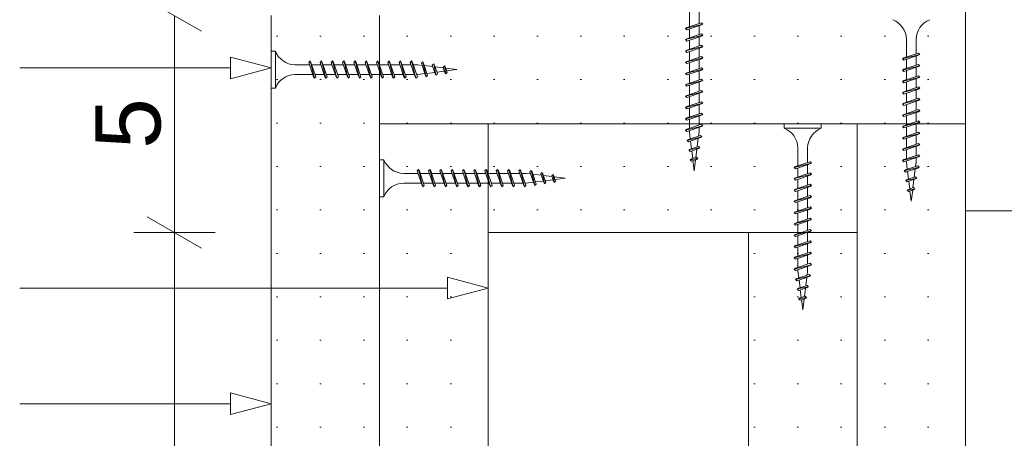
# Paper-space layout 'AD-01 DETAL MONTAŻU BRAMY' of a CAD drawing. Header units: millimetres. Extents: x 0 to 420, y 0 to 297.
# Tile 4 of 16: x 89.87 to 112.55, y 76.88 to 86.51. Entities that reach past the tile are written whole.
import ezdxf
from ezdxf.xclip import XClip

# ---------------------------------------------------------------- set-up
doc = ezdxf.new("R2010")
doc.units = ezdxf.units.MM
doc.header["$MEASUREMENT"] = 0
doc.header["$XCLIPFRAME"] = 0
doc.linetypes.add('Przer. długie kreski', pattern=[2.5, 1.5, -1])
for name, color, linetype, lineweight, true_color in [('0_Nr_pióra__170', 7, 'Continuous', 5, 0x1c1c1c), ('0_Nr_pióra__7', 7, 'Continuous', 18, 0x171717), ('A_stolarka_Nr_pióra__8', 7, 'Continuous', 13, 0x4c4c4c), ('A_ściany proj_Nr_pióra__21', 7, 'Continuous', 5, 0xb0b0b0)]:
    doc.layers.add(name, color=color, linetype=linetype, lineweight=lineweight, true_color=true_color)
for name, color, linetype, lineweight in [('0_Nr_pióra__2', 8, 'Continuous', 13), ('A_stolarka_Nr_pióra__1', 7, 'Continuous', 20), ('A_wymiary_Nr_pióra__1', 7, 'Continuous', 20), ('A_wymiary_Nr_pióra__2', 8, 'Continuous', 13), ('A_ściany proj_Nr_pióra__1', 7, 'Continuous', 20)]:
    doc.layers.add(name, color=color, linetype=linetype, lineweight=lineweight)
doc.layers.add('A_podrys', color=7, linetype='Continuous')
doc.layers.add('A_ściany proj', color=7, linetype='Continuous')
doc.styles.add('STYL_AUTOMATYCZNY_4', font='arial.ttf')
pattern_1 = [(0, (-17681.2045, -4386.8669), (0, 1), [0, -1])]

# ---------------------------------------------------------------- blocks, each defined once
blk = doc.blocks.new('Rysunek_5_5', base_point=(-17681.204, -4386.867))
at = {"layer": 'A_ściany proj', "linetype": 'Continuous', "lineweight": 13}
h = blk.add_hatch(dxfattribs=at)
h.set_pattern_fill('gypsum_0005', color=8, style=0, pattern_type=2)
h.set_pattern_definition(pattern_1)
h.paths.add_polyline_path([(95.658, 86.614), (95.658, 67.114), (98.158, 67.114), (98.158, 86.614)])
h = blk.add_hatch(dxfattribs=at)
h.set_pattern_fill('gypsum_0005', color=8, style=0, pattern_type=2)
h.set_pattern_definition(pattern_1)
h.paths.add_polyline_path([(98.158, 86.614), (98.158, 84.114), (111.658, 84.114), (111.658, 86.614)])
h = blk.add_hatch(dxfattribs=at)
h.set_pattern_fill('gypsum_0005', color=8, style=0, pattern_type=2)
h.set_pattern_definition(pattern_1)
h.paths.add_polyline_path([(98.158, 84.114), (98.158, 69.614), (100.658, 69.614), (100.658, 84.114)])
h = blk.add_hatch(dxfattribs=at)
h.set_pattern_fill('gypsum_0005', color=8, style=0, pattern_type=2)
h.set_pattern_definition(pattern_1)
h.paths.add_polyline_path([(100.658, 84.114), (100.658, 81.614), (109.158, 81.614), (109.158, 84.114)])
h = blk.add_hatch(dxfattribs=at)
h.set_pattern_fill('gypsum_0005', color=8, style=0, pattern_type=2)
h.set_pattern_definition(pattern_1)
h.paths.add_polyline_path([(111.658, 64.614), (111.658, 84.114), (109.158, 84.114), (109.158, 64.614)])
h = blk.add_hatch(dxfattribs=at)
h.set_pattern_fill('gypsum_0005', color=8, style=0, pattern_type=2)
h.set_pattern_definition(pattern_1)
h.paths.add_polyline_path([(109.158, 67.114), (109.158, 81.614), (106.658, 81.614), (106.658, 67.114)])
at = {"layer": '0_Nr_pióra__170', "color": 250, "linetype": 'Continuous', "lineweight": 5, "true_color": 0x1c1c1c}
for p, q in [((92.001, 85.403), (89.867, 85.403)), ((94.724, 85.403), (92.001, 85.403)), ((91.766, 80.335), (89.867, 80.335)), ((99.724, 80.335), (91.766, 80.335)), ((92.001, 77.674), (89.867, 77.674)), ((94.724, 77.674), (92.001, 77.674))]:
    blk.add_line(p, q, dxfattribs=at)
at = {"layer": '0_Nr_pióra__2', "color": 8, "linetype": 'Continuous', "lineweight": 13}
for p, q in [((105.295, 86.351), (105.295, 86.764)), ((105.52, 86.764), (105.52, 86.426)), ((105.576, 86.445), (105.239, 86.332)), ((105.608, 86.414), (105.576, 86.445)), ((105.608, 86.414), (105.208, 86.314)), ((105.208, 86.314), (105.239, 86.332)), ((105.208, 86.314), (105.239, 86.282)), ((105.576, 86.395), (105.239, 86.282)), ((105.295, 86.091), (105.295, 86.301)), ((105.52, 86.377), (105.52, 86.166)), ((105.608, 86.414), (105.576, 86.395)), ((105.608, 86.154), (105.208, 86.054)), ((105.208, 86.054), (105.239, 86.072)), ((105.208, 86.054), (105.239, 86.022)), ((105.576, 86.185), (105.239, 86.072)), ((105.576, 86.135), (105.239, 86.022)), ((105.295, 85.831), (105.295, 86.041)), ((105.52, 86.117), (105.52, 85.906)), ((105.608, 86.154), (105.576, 86.185)), ((105.608, 86.154), (105.576, 86.135)), ((110.295, 85.651), (110.295, 86.064)), ((110.52, 86.064), (110.52, 85.726)), ((95.658, 85.789), (95.758, 85.789)), ((95.658, 85.789), (95.658, 84.939)), ((95.758, 85.789), (95.758, 84.939)), ((105.608, 85.894), (105.208, 85.794)), ((105.208, 85.794), (105.239, 85.812)), ((105.208, 85.794), (105.239, 85.762)), ((105.576, 85.925), (105.239, 85.812)), ((105.576, 85.875), (105.239, 85.762)), ((105.295, 85.571), (105.295, 85.781)), ((105.52, 85.857), (105.52, 85.646)), ((105.608, 85.894), (105.576, 85.925)), ((105.608, 85.894), (105.576, 85.875)), ((110.576, 85.745), (110.239, 85.632)), ((110.608, 85.714), (110.576, 85.745)), ((96.557, 85.564), (96.526, 85.532)), ((96.526, 85.532), (96.639, 85.195)), ((96.557, 85.564), (96.576, 85.532)), ((96.557, 85.564), (96.657, 85.164)), ((96.576, 85.532), (96.689, 85.195)), ((96.817, 85.564), (96.786, 85.532)), ((96.786, 85.532), (96.899, 85.195)), ((96.817, 85.564), (96.836, 85.532)), ((96.817, 85.564), (96.917, 85.164)), ((96.836, 85.532), (96.949, 85.195)), ((97.077, 85.564), (97.046, 85.532)), ((97.046, 85.532), (97.159, 85.195)), ((97.077, 85.564), (97.096, 85.532)), ((97.077, 85.564), (97.177, 85.164)), ((97.096, 85.532), (97.209, 85.195)), ((97.337, 85.564), (97.306, 85.532)), ((97.306, 85.532), (97.419, 85.195)), ((97.337, 85.564), (97.356, 85.532)), ((97.337, 85.564), (97.437, 85.164)), ((97.356, 85.532), (97.469, 85.195)), ((97.597, 85.564), (97.566, 85.532)), ((97.566, 85.532), (97.679, 85.195)), ((97.597, 85.564), (97.616, 85.532)), ((97.597, 85.564), (97.697, 85.164)), ((97.616, 85.532), (97.729, 85.195)), ((97.857, 85.564), (97.826, 85.532)), ((97.826, 85.532), (97.939, 85.195)), ((97.857, 85.564), (97.876, 85.532)), ((97.857, 85.564), (97.957, 85.164)), ((97.876, 85.532), (97.989, 85.195)), ((98.117, 85.564), (98.086, 85.532)), ((98.086, 85.532), (98.199, 85.195)), ((98.117, 85.564), (98.136, 85.532)), ((98.117, 85.564), (98.217, 85.164)), ((98.136, 85.532), (98.249, 85.195)), ((98.377, 85.564), (98.346, 85.532)), ((98.346, 85.532), (98.459, 85.195)), ((98.377, 85.564), (98.396, 85.532)), ((98.377, 85.564), (98.477, 85.164)), ((98.396, 85.532), (98.509, 85.195)), ((98.637, 85.564), (98.606, 85.532)), ((98.606, 85.532), (98.719, 85.195)), ((98.637, 85.564), (98.656, 85.532)), ((98.637, 85.564), (98.737, 85.164)), ((98.656, 85.532), (98.769, 85.195)), ((98.897, 85.564), (98.866, 85.532)), ((98.866, 85.532), (98.979, 85.195)), ((98.897, 85.564), (98.916, 85.532)), ((98.897, 85.564), (98.997, 85.164)), ((98.916, 85.532), (99.029, 85.195)), ((99.153, 85.542), (99.122, 85.511)), ((99.153, 85.542), (99.172, 85.511)), ((99.153, 85.542), (99.235, 85.199)), ((105.608, 85.634), (105.208, 85.534)), ((105.208, 85.534), (105.239, 85.552)), ((105.208, 85.534), (105.239, 85.502)), ((105.576, 85.665), (105.239, 85.552)), ((105.576, 85.615), (105.239, 85.502)), ((105.295, 85.311), (105.295, 85.521)), ((105.52, 85.597), (105.52, 85.386)), ((105.608, 85.634), (105.576, 85.665)), ((105.608, 85.634), (105.576, 85.615)), ((110.608, 85.714), (110.208, 85.614)), ((110.208, 85.614), (110.239, 85.632)), ((110.208, 85.614), (110.239, 85.582)), ((110.576, 85.695), (110.239, 85.582)), ((110.295, 85.391), (110.295, 85.601)), ((110.52, 85.677), (110.52, 85.466)), ((110.608, 85.714), (110.576, 85.695)), ((96.208, 85.476), (96.545, 85.476)), ((96.594, 85.476), (96.805, 85.476)), ((96.854, 85.476), (97.065, 85.476)), ((97.114, 85.476), (97.325, 85.476)), ((97.374, 85.476), (97.585, 85.476)), ((97.634, 85.476), (97.845, 85.476)), ((97.894, 85.476), (98.105, 85.476)), ((98.154, 85.476), (98.365, 85.476)), ((98.414, 85.476), (98.625, 85.476)), ((98.674, 85.476), (98.885, 85.476)), ((98.934, 85.476), (99.037, 85.476)), ((99.037, 85.476), (99.138, 85.463)), ((99.122, 85.511), (99.216, 85.23)), ((99.172, 85.511), (99.266, 85.23)), ((99.19, 85.457), (99.384, 85.433)), ((99.428, 85.3), (99.25, 85.278)), ((99.405, 85.495), (99.373, 85.464)), ((99.373, 85.464), (99.439, 85.267)), ((99.405, 85.495), (99.457, 85.236)), ((99.405, 85.495), (99.423, 85.464)), ((99.423, 85.464), (99.489, 85.267)), ((99.435, 85.426), (99.629, 85.402)), ((99.654, 85.328), (99.476, 85.306)), ((99.656, 85.448), (99.624, 85.417)), ((99.624, 85.417), (99.664, 85.3)), ((99.656, 85.448), (99.682, 85.269)), ((99.656, 85.448), (99.674, 85.417)), ((99.682, 85.269), (99.664, 85.3)), ((99.674, 85.417), (99.713, 85.3)), ((99.681, 85.396), (99.937, 85.364)), ((99.682, 85.269), (99.713, 85.3)), ((99.937, 85.364), (99.702, 85.334)), ((105.608, 85.374), (105.208, 85.274)), ((105.208, 85.274), (105.239, 85.292)), ((105.576, 85.405), (105.239, 85.292)), ((105.576, 85.355), (105.239, 85.242)), ((105.52, 85.337), (105.52, 85.126)), ((105.608, 85.374), (105.576, 85.405)), ((105.608, 85.374), (105.576, 85.355)), ((110.608, 85.454), (110.208, 85.354)), ((110.208, 85.354), (110.239, 85.372)), ((110.208, 85.354), (110.239, 85.322)), ((110.576, 85.485), (110.239, 85.372)), ((110.576, 85.435), (110.239, 85.322)), ((110.295, 85.131), (110.295, 85.341)), ((110.52, 85.417), (110.52, 85.206)), ((110.608, 85.454), (110.576, 85.485)), ((110.608, 85.454), (110.576, 85.435)), ((96.62, 85.251), (96.208, 85.251)), ((96.657, 85.164), (96.639, 85.195)), ((96.657, 85.164), (96.689, 85.195)), ((96.88, 85.251), (96.67, 85.251)), ((96.917, 85.164), (96.899, 85.195)), ((96.917, 85.164), (96.949, 85.195)), ((97.14, 85.251), (96.93, 85.251)), ((97.177, 85.164), (97.159, 85.195)), ((97.177, 85.164), (97.209, 85.195)), ((97.4, 85.251), (97.19, 85.251)), ((97.437, 85.164), (97.419, 85.195)), ((97.437, 85.164), (97.469, 85.195)), ((97.66, 85.251), (97.45, 85.251)), ((97.697, 85.164), (97.679, 85.195)), ((97.697, 85.164), (97.729, 85.195)), ((97.92, 85.251), (97.71, 85.251)), ((97.957, 85.164), (97.939, 85.195)), ((97.957, 85.164), (97.989, 85.195)), ((98.18, 85.251), (97.97, 85.251)), ((98.217, 85.164), (98.199, 85.195)), ((98.217, 85.164), (98.249, 85.195)), ((98.44, 85.251), (98.23, 85.251)), ((98.477, 85.164), (98.459, 85.195)), ((98.477, 85.164), (98.509, 85.195)), ((98.7, 85.251), (98.49, 85.251)), ((98.737, 85.164), (98.719, 85.195)), ((98.737, 85.164), (98.769, 85.195)), ((98.96, 85.251), (98.75, 85.251)), ((98.997, 85.164), (98.979, 85.195)), ((98.997, 85.164), (99.029, 85.195)), ((99.037, 85.251), (99.01, 85.251)), ((99.202, 85.272), (99.037, 85.251)), ((99.235, 85.199), (99.216, 85.23)), ((99.235, 85.199), (99.266, 85.23)), ((99.457, 85.236), (99.439, 85.267)), ((99.457, 85.236), (99.489, 85.267)), ((105.208, 85.274), (105.239, 85.242)), ((105.608, 85.114), (105.208, 85.014)), ((105.576, 85.145), (105.239, 85.032)), ((105.576, 85.095), (105.239, 84.982)), ((105.295, 85.051), (105.295, 85.261)), ((105.52, 85.077), (105.52, 84.866)), ((105.608, 85.114), (105.576, 85.145)), ((105.608, 85.114), (105.576, 85.095)), ((110.608, 85.194), (110.208, 85.094)), ((110.208, 85.094), (110.239, 85.112)), ((110.208, 85.094), (110.239, 85.062)), ((110.576, 85.225), (110.239, 85.112)), ((110.576, 85.175), (110.239, 85.062)), ((110.295, 84.871), (110.295, 85.081)), ((110.52, 85.157), (110.52, 84.946)), ((110.608, 85.194), (110.576, 85.225)), ((110.608, 85.194), (110.576, 85.175)), ((95.658, 84.939), (95.758, 84.939)), ((105.208, 85.014), (105.239, 85.032)), ((105.208, 85.014), (105.239, 84.982)), ((105.608, 84.854), (105.208, 84.754)), ((105.576, 84.885), (105.239, 84.772)), ((105.295, 84.791), (105.295, 85.001)), ((105.608, 84.854), (105.576, 84.885)), ((105.608, 84.854), (105.576, 84.835)), ((110.608, 84.934), (110.208, 84.834)), ((110.208, 84.834), (110.239, 84.852)), ((110.576, 84.965), (110.239, 84.852)), ((110.576, 84.915), (110.239, 84.802)), ((110.52, 84.897), (110.52, 84.686)), ((110.608, 84.934), (110.576, 84.965)), ((110.608, 84.934), (110.576, 84.915)), ((105.208, 84.754), (105.239, 84.772)), ((105.208, 84.754), (105.239, 84.722)), ((105.576, 84.835), (105.239, 84.722)), ((105.576, 84.625), (105.239, 84.512)), ((105.295, 84.531), (105.295, 84.741)), ((105.52, 84.817), (105.52, 84.606)), ((105.608, 84.594), (105.576, 84.625)), ((110.208, 84.834), (110.239, 84.802)), ((110.608, 84.674), (110.208, 84.574)), ((110.576, 84.705), (110.239, 84.592)), ((110.576, 84.655), (110.239, 84.542)), ((110.295, 84.611), (110.295, 84.821)), ((110.52, 84.637), (110.52, 84.426)), ((110.608, 84.674), (110.576, 84.705)), ((110.608, 84.674), (110.576, 84.655)), ((105.608, 84.594), (105.208, 84.494)), ((105.208, 84.494), (105.239, 84.512)), ((105.208, 84.494), (105.239, 84.462)), ((105.576, 84.575), (105.239, 84.462)), ((105.295, 84.271), (105.295, 84.481)), ((105.52, 84.557), (105.52, 84.346)), ((105.608, 84.594), (105.576, 84.575)), ((110.208, 84.574), (110.239, 84.592)), ((110.208, 84.574), (110.239, 84.542)), ((110.608, 84.414), (110.208, 84.314)), ((110.576, 84.445), (110.239, 84.332)), ((110.576, 84.395), (110.239, 84.282)), ((110.295, 84.351), (110.295, 84.561)), ((110.608, 84.414), (110.576, 84.445)), ((110.608, 84.414), (110.576, 84.395)), ((105.608, 84.334), (105.208, 84.234)), ((105.208, 84.234), (105.239, 84.252)), ((105.208, 84.234), (105.239, 84.202)), ((105.576, 84.365), (105.239, 84.252)), ((105.576, 84.315), (105.239, 84.202)), ((105.295, 84.011), (105.295, 84.221)), ((105.52, 84.297), (105.52, 84.086)), ((105.608, 84.334), (105.576, 84.365)), ((105.608, 84.334), (105.576, 84.315)), ((110.208, 84.314), (110.239, 84.332)), ((110.208, 84.314), (110.239, 84.282)), ((110.576, 84.185), (110.239, 84.072)), ((110.295, 84.091), (110.295, 84.301)), ((110.52, 84.377), (110.52, 84.166)), ((110.608, 84.154), (110.576, 84.185)), ((105.608, 84.074), (105.208, 83.974)), ((105.208, 83.974), (105.239, 83.992)), ((105.208, 83.974), (105.239, 83.942)), ((105.576, 84.105), (105.239, 83.992)), ((105.576, 84.055), (105.239, 83.942)), ((105.295, 83.934), (105.295, 83.961)), ((105.316, 83.769), (105.295, 83.934)), ((105.52, 83.934), (105.507, 83.833)), ((105.52, 84.037), (105.52, 83.934)), ((105.608, 84.074), (105.576, 84.105)), ((105.608, 84.074), (105.576, 84.055)), ((107.483, 84.114), (107.483, 84.014)), ((108.333, 84.114), (107.483, 84.114)), ((108.333, 84.014), (107.483, 84.014)), ((108.333, 84.114), (108.333, 84.014)), ((110.608, 84.154), (110.208, 84.054)), ((110.208, 84.054), (110.239, 84.072)), ((110.208, 84.054), (110.239, 84.022)), ((110.576, 84.135), (110.239, 84.022)), ((110.295, 83.831), (110.295, 84.041)), ((110.52, 84.117), (110.52, 83.906)), ((110.608, 84.154), (110.576, 84.135)), ((105.586, 83.818), (105.243, 83.736)), ((105.243, 83.736), (105.274, 83.755)), ((105.243, 83.736), (105.274, 83.705)), ((105.555, 83.849), (105.274, 83.755)), ((105.555, 83.799), (105.274, 83.705)), ((105.344, 83.543), (105.322, 83.721)), ((105.501, 83.781), (105.477, 83.587)), ((105.586, 83.818), (105.555, 83.849)), ((105.586, 83.818), (105.555, 83.799)), ((110.608, 83.894), (110.208, 83.794)), ((110.208, 83.794), (110.239, 83.812)), ((110.208, 83.794), (110.239, 83.762)), ((110.576, 83.925), (110.239, 83.812)), ((110.576, 83.875), (110.239, 83.762)), ((110.295, 83.571), (110.295, 83.781)), ((110.52, 83.857), (110.52, 83.646)), ((110.608, 83.894), (110.576, 83.925)), ((110.608, 83.894), (110.576, 83.875)), ((105.539, 83.566), (105.28, 83.514)), ((105.28, 83.514), (105.311, 83.532)), ((105.28, 83.514), (105.311, 83.482)), ((105.508, 83.598), (105.311, 83.532)), ((105.508, 83.548), (105.311, 83.482)), ((105.372, 83.317), (105.35, 83.495)), ((105.47, 83.536), (105.446, 83.342)), ((105.539, 83.566), (105.508, 83.598)), ((105.539, 83.566), (105.508, 83.548)), ((107.795, 83.151), (107.795, 83.564)), ((108.02, 83.564), (108.02, 83.226)), ((110.608, 83.634), (110.208, 83.534)), ((110.208, 83.534), (110.239, 83.552)), ((110.208, 83.534), (110.239, 83.502)), ((110.576, 83.665), (110.239, 83.552)), ((110.576, 83.615), (110.239, 83.502)), ((110.295, 83.311), (110.295, 83.521)), ((110.52, 83.597), (110.52, 83.386)), ((110.608, 83.634), (110.576, 83.665)), ((110.608, 83.634), (110.576, 83.615)), ((98.158, 83.289), (98.258, 83.289)), ((98.158, 83.289), (98.158, 82.439)), ((98.258, 83.289), (98.258, 82.439)), ((105.492, 83.315), (105.313, 83.289)), ((105.313, 83.289), (105.344, 83.307)), ((105.313, 83.289), (105.344, 83.258)), ((105.461, 83.347), (105.344, 83.307)), ((105.461, 83.297), (105.344, 83.258)), ((105.408, 83.034), (105.378, 83.269)), ((105.44, 83.29), (105.408, 83.034)), ((105.492, 83.315), (105.461, 83.347)), ((105.492, 83.315), (105.461, 83.297)), ((110.608, 83.374), (110.208, 83.274)), ((110.208, 83.274), (110.239, 83.292)), ((110.208, 83.274), (110.239, 83.242)), ((110.576, 83.405), (110.239, 83.292)), ((110.576, 83.355), (110.239, 83.242)), ((110.295, 83.234), (110.295, 83.261)), ((110.52, 83.337), (110.52, 83.234)), ((110.608, 83.374), (110.576, 83.405)), ((110.608, 83.374), (110.576, 83.355)), ((99.057, 83.064), (99.026, 83.032)), ((99.026, 83.032), (99.139, 82.695)), ((99.057, 83.064), (99.076, 83.032)), ((99.057, 83.064), (99.157, 82.664)), ((99.076, 83.032), (99.189, 82.695)), ((99.317, 83.064), (99.286, 83.032)), ((99.286, 83.032), (99.399, 82.695)), ((99.317, 83.064), (99.336, 83.032)), ((99.317, 83.064), (99.417, 82.664)), ((99.336, 83.032), (99.449, 82.695)), ((99.577, 83.064), (99.546, 83.032)), ((99.546, 83.032), (99.659, 82.695)), ((99.577, 83.064), (99.596, 83.032)), ((99.577, 83.064), (99.677, 82.664)), ((99.596, 83.032), (99.709, 82.695)), ((99.837, 83.064), (99.806, 83.032)), ((99.806, 83.032), (99.919, 82.695)), ((99.837, 83.064), (99.856, 83.032)), ((99.837, 83.064), (99.937, 82.664)), ((99.856, 83.032), (99.969, 82.695)), ((100.097, 83.064), (100.066, 83.032)), ((100.066, 83.032), (100.179, 82.695)), ((100.097, 83.064), (100.116, 83.032)), ((100.097, 83.064), (100.197, 82.664)), ((100.116, 83.032), (100.229, 82.695)), ((100.357, 83.064), (100.326, 83.032)), ((100.326, 83.032), (100.439, 82.695)), ((100.357, 83.064), (100.376, 83.032)), ((100.357, 83.064), (100.457, 82.664)), ((100.376, 83.032), (100.489, 82.695)), ((100.617, 83.064), (100.586, 83.032)), ((100.586, 83.032), (100.699, 82.695)), ((100.617, 83.064), (100.636, 83.032)), ((100.617, 83.064), (100.717, 82.664)), ((100.636, 83.032), (100.749, 82.695)), ((100.877, 83.064), (100.846, 83.032)), ((100.846, 83.032), (100.959, 82.695)), ((100.877, 83.064), (100.896, 83.032)), ((100.877, 83.064), (100.977, 82.664)), ((100.896, 83.032), (101.009, 82.695)), ((101.137, 83.064), (101.106, 83.032)), ((101.106, 83.032), (101.219, 82.695)), ((101.137, 83.064), (101.156, 83.032)), ((101.137, 83.064), (101.237, 82.664)), ((101.156, 83.032), (101.269, 82.695)), ((101.397, 83.064), (101.366, 83.032)), ((101.366, 83.032), (101.479, 82.695)), ((101.397, 83.064), (101.416, 83.032)), ((101.397, 83.064), (101.497, 82.664)), ((101.416, 83.032), (101.529, 82.695)), ((101.653, 83.042), (101.622, 83.011)), ((101.653, 83.042), (101.672, 83.011)), ((101.653, 83.042), (101.735, 82.699)), ((108.108, 83.214), (107.708, 83.114)), ((107.708, 83.114), (107.739, 83.132)), ((107.708, 83.114), (107.739, 83.082)), ((108.076, 83.245), (107.739, 83.132)), ((108.076, 83.195), (107.739, 83.082)), ((107.795, 82.891), (107.795, 83.101)), ((108.02, 83.177), (108.02, 82.966)), ((108.108, 83.214), (108.076, 83.245)), ((108.108, 83.214), (108.076, 83.195)), ((110.586, 83.118), (110.243, 83.036)), ((110.243, 83.036), (110.274, 83.055)), ((110.243, 83.036), (110.274, 83.005)), ((110.555, 83.149), (110.274, 83.055)), ((110.555, 83.099), (110.274, 83.005)), ((110.316, 83.069), (110.295, 83.234)), ((110.501, 83.081), (110.477, 82.887)), ((110.52, 83.234), (110.507, 83.133)), ((110.586, 83.118), (110.555, 83.149)), ((110.586, 83.118), (110.555, 83.099)), ((98.708, 82.976), (99.045, 82.976)), ((99.094, 82.976), (99.305, 82.976)), ((99.354, 82.976), (99.565, 82.976)), ((99.614, 82.976), (99.825, 82.976)), ((99.874, 82.976), (100.085, 82.976)), ((100.134, 82.976), (100.345, 82.976)), ((100.394, 82.976), (100.605, 82.976)), ((100.654, 82.976), (100.865, 82.976)), ((100.914, 82.976), (101.125, 82.976)), ((101.174, 82.976), (101.385, 82.976)), ((101.434, 82.976), (101.537, 82.976)), ((101.537, 82.976), (101.638, 82.963)), ((101.622, 83.011), (101.716, 82.73)), ((101.672, 83.011), (101.766, 82.73)), ((101.69, 82.957), (101.884, 82.933)), ((101.928, 82.8), (101.75, 82.778)), ((101.905, 82.995), (101.873, 82.964)), ((101.873, 82.964), (101.939, 82.767)), ((101.905, 82.995), (101.957, 82.736)), ((101.905, 82.995), (101.923, 82.964)), ((101.923, 82.964), (101.989, 82.767)), ((101.935, 82.926), (102.129, 82.902)), ((102.154, 82.828), (101.976, 82.806)), ((102.156, 82.948), (102.124, 82.917)), ((102.124, 82.917), (102.164, 82.8)), ((102.156, 82.948), (102.182, 82.769)), ((102.156, 82.948), (102.174, 82.917)), ((102.182, 82.769), (102.164, 82.8)), ((102.174, 82.917), (102.213, 82.8)), ((102.181, 82.896), (102.437, 82.864)), ((102.182, 82.769), (102.213, 82.8)), ((102.437, 82.864), (102.202, 82.834)), ((108.108, 82.954), (107.708, 82.854)), ((107.708, 82.854), (107.739, 82.872)), ((107.708, 82.854), (107.739, 82.822)), ((108.076, 82.985), (107.739, 82.872)), ((108.076, 82.935), (107.739, 82.822)), ((107.795, 82.631), (107.795, 82.841)), ((108.02, 82.917), (108.02, 82.706)), ((108.108, 82.954), (108.076, 82.985)), ((108.108, 82.954), (108.076, 82.935)), ((110.539, 82.866), (110.28, 82.814)), ((110.28, 82.814), (110.311, 82.832)), ((110.28, 82.814), (110.311, 82.782)), ((110.508, 82.898), (110.311, 82.832)), ((110.508, 82.848), (110.311, 82.782)), ((110.344, 82.843), (110.322, 83.021)), ((110.47, 82.836), (110.446, 82.642)), ((110.539, 82.866), (110.508, 82.898)), ((110.539, 82.866), (110.508, 82.848)), ((99.12, 82.751), (98.708, 82.751)), ((99.157, 82.664), (99.139, 82.695)), ((99.157, 82.664), (99.189, 82.695)), ((99.38, 82.751), (99.17, 82.751)), ((99.417, 82.664), (99.399, 82.695)), ((99.417, 82.664), (99.449, 82.695)), ((99.64, 82.751), (99.43, 82.751)), ((99.677, 82.664), (99.659, 82.695)), ((99.677, 82.664), (99.709, 82.695)), ((99.9, 82.751), (99.69, 82.751)), ((99.937, 82.664), (99.919, 82.695)), ((99.937, 82.664), (99.969, 82.695)), ((100.16, 82.751), (99.95, 82.751)), ((100.197, 82.664), (100.179, 82.695)), ((100.197, 82.664), (100.229, 82.695)), ((100.42, 82.751), (100.21, 82.751)), ((100.457, 82.664), (100.439, 82.695)), ((100.457, 82.664), (100.489, 82.695)), ((100.68, 82.751), (100.47, 82.751)), ((100.717, 82.664), (100.699, 82.695)), ((100.717, 82.664), (100.749, 82.695)), ((100.94, 82.751), (100.73, 82.751)), ((100.977, 82.664), (100.959, 82.695)), ((100.977, 82.664), (101.009, 82.695)), ((101.2, 82.751), (100.99, 82.751)), ((101.237, 82.664), (101.219, 82.695)), ((101.237, 82.664), (101.269, 82.695)), ((101.46, 82.751), (101.25, 82.751)), ((101.497, 82.664), (101.479, 82.695)), ((101.497, 82.664), (101.529, 82.695)), ((101.537, 82.751), (101.51, 82.751)), ((101.702, 82.772), (101.537, 82.751)), ((101.735, 82.699), (101.716, 82.73)), ((101.735, 82.699), (101.766, 82.73)), ((101.957, 82.736), (101.939, 82.767)), ((101.957, 82.736), (101.989, 82.767)), ((108.108, 82.694), (107.708, 82.594)), ((107.708, 82.594), (107.739, 82.612)), ((107.708, 82.594), (107.739, 82.562)), ((108.076, 82.725), (107.739, 82.612)), ((108.076, 82.675), (107.739, 82.562)), ((107.795, 82.371), (107.795, 82.581)), ((108.02, 82.657), (108.02, 82.446)), ((108.108, 82.694), (108.076, 82.725)), ((108.108, 82.694), (108.076, 82.675)), ((110.492, 82.615), (110.313, 82.589)), ((110.313, 82.589), (110.344, 82.607)), ((110.313, 82.589), (110.344, 82.558)), ((110.461, 82.647), (110.344, 82.607)), ((110.461, 82.597), (110.344, 82.558)), ((110.372, 82.617), (110.35, 82.795)), ((110.408, 82.334), (110.378, 82.569)), ((110.44, 82.59), (110.408, 82.334)), ((110.492, 82.615), (110.461, 82.647)), ((110.492, 82.615), (110.461, 82.597)), ((98.158, 82.439), (98.258, 82.439)), ((108.108, 82.434), (107.708, 82.334)), ((107.708, 82.334), (107.739, 82.352)), ((108.076, 82.465), (107.739, 82.352)), ((108.076, 82.415), (107.739, 82.302)), ((108.02, 82.397), (108.02, 82.186)), ((108.108, 82.434), (108.076, 82.465)), ((108.108, 82.434), (108.076, 82.415)), ((107.708, 82.334), (107.739, 82.302)), ((108.108, 82.174), (107.708, 82.074)), ((108.076, 82.205), (107.739, 82.092)), ((108.076, 82.155), (107.739, 82.042)), ((107.795, 82.111), (107.795, 82.321)), ((108.02, 82.137), (108.02, 81.926)), ((108.108, 82.174), (108.076, 82.205)), ((108.108, 82.174), (108.076, 82.155)), ((107.708, 82.074), (107.739, 82.092)), ((107.708, 82.074), (107.739, 82.042)), ((108.108, 81.914), (107.708, 81.814)), ((108.076, 81.945), (107.739, 81.832)), ((108.076, 81.895), (107.739, 81.782)), ((107.795, 81.851), (107.795, 82.061)), ((108.108, 81.914), (108.076, 81.945)), ((108.108, 81.914), (108.076, 81.895)), ((107.708, 81.814), (107.739, 81.832)), ((107.708, 81.814), (107.739, 81.782)), ((108.076, 81.685), (107.739, 81.572)), ((107.795, 81.591), (107.795, 81.801)), ((108.02, 81.877), (108.02, 81.666)), ((108.108, 81.654), (108.076, 81.685)), ((108.108, 81.654), (107.708, 81.554)), ((107.708, 81.554), (107.739, 81.572)), ((107.708, 81.554), (107.739, 81.522)), ((108.076, 81.635), (107.739, 81.522)), ((107.795, 81.331), (107.795, 81.541)), ((108.02, 81.617), (108.02, 81.406)), ((108.108, 81.654), (108.076, 81.635)), ((108.108, 81.394), (107.708, 81.294)), ((107.708, 81.294), (107.739, 81.312)), ((107.708, 81.294), (107.739, 81.262)), ((108.076, 81.425), (107.739, 81.312)), ((108.076, 81.375), (107.739, 81.262)), ((107.795, 81.071), (107.795, 81.281)), ((108.02, 81.357), (108.02, 81.146)), ((108.108, 81.394), (108.076, 81.425)), ((108.108, 81.394), (108.076, 81.375)), ((108.108, 81.134), (107.708, 81.034)), ((107.708, 81.034), (107.739, 81.052)), ((107.708, 81.034), (107.739, 81.002)), ((108.076, 81.165), (107.739, 81.052)), ((108.076, 81.115), (107.739, 81.002)), ((107.795, 80.811), (107.795, 81.021)), ((108.02, 81.097), (108.02, 80.886)), ((108.108, 81.134), (108.076, 81.165)), ((108.108, 81.134), (108.076, 81.115)), ((108.108, 80.874), (107.708, 80.774)), ((107.708, 80.774), (107.739, 80.792)), ((107.708, 80.774), (107.739, 80.742)), ((108.076, 80.905), (107.739, 80.792)), ((108.076, 80.855), (107.739, 80.742)), ((107.795, 80.734), (107.795, 80.761)), ((108.02, 80.837), (108.02, 80.734)), ((108.108, 80.874), (108.076, 80.905)), ((108.108, 80.874), (108.076, 80.855)), ((108.086, 80.618), (107.743, 80.536)), ((107.743, 80.536), (107.774, 80.555)), ((107.743, 80.536), (107.774, 80.505)), ((108.055, 80.649), (107.774, 80.555)), ((108.055, 80.599), (107.774, 80.505)), ((107.816, 80.569), (107.795, 80.734)), ((108.001, 80.581), (107.977, 80.387)), ((108.02, 80.734), (108.007, 80.633)), ((108.086, 80.618), (108.055, 80.649)), ((108.086, 80.618), (108.055, 80.599)), ((108.039, 80.366), (107.78, 80.314)), ((107.78, 80.314), (107.811, 80.332)), ((107.78, 80.314), (107.811, 80.282)), ((108.008, 80.398), (107.811, 80.332)), ((108.008, 80.348), (107.811, 80.282)), ((107.844, 80.343), (107.822, 80.521)), ((107.97, 80.336), (107.946, 80.142)), ((108.039, 80.366), (108.008, 80.398)), ((108.039, 80.366), (108.008, 80.348)), ((107.992, 80.115), (107.813, 80.089)), ((107.813, 80.089), (107.844, 80.107)), ((107.813, 80.089), (107.844, 80.058)), ((107.961, 80.147), (107.844, 80.107)), ((107.961, 80.097), (107.844, 80.058)), ((107.872, 80.117), (107.85, 80.295)), ((107.94, 80.09), (107.908, 79.834)), ((107.992, 80.115), (107.961, 80.147)), ((107.992, 80.115), (107.961, 80.097)), ((107.908, 79.834), (107.878, 80.069))]:
    blk.add_line(p, q, dxfattribs=at)
for centre, start, end in [((109.803, 86.055), 0.9392, 68.6164), ((111.012, 86.055), 111.3837, 179.0609), ((96.216, 85.968), 201.3837, 269.0609), ((96.216, 84.759), 90.9392, 158.6164), ((107.303, 83.555), 0.9392, 68.6164), ((108.512, 83.555), 111.3837, 179.0609), ((98.716, 83.468), 201.3837, 269.0609), ((98.716, 82.259), 90.9392, 158.6164)]:
    blk.add_arc(centre, 0.492, start, end, dxfattribs=at)
at = {"layer": '0_Nr_pióra__7', "color": 250, "linetype": 'Continuous', "lineweight": 18, "true_color": 0x171717}
for p, q in [((94.724, 85.153), (94.724, 85.653)), ((95.658, 85.403), (94.724, 85.653)), ((95.658, 85.403), (94.724, 85.153)), ((99.724, 80.085), (99.724, 80.585)), ((100.658, 80.335), (99.724, 80.585)), ((100.658, 80.335), (99.724, 80.085)), ((94.724, 77.424), (94.724, 77.924)), ((95.658, 77.674), (94.724, 77.924)), ((95.658, 77.674), (94.724, 77.424))]:
    blk.add_line(p, q, dxfattribs=at)
at = {"layer": 'A_stolarka_Nr_pióra__1', "color": 7, "linetype": 'Continuous', "lineweight": 20}
blk.add_line((111.658, 69.614), (111.658, 95.514), dxfattribs=at)
at = {"layer": 'A_stolarka_Nr_pióra__8', "color": 251, "linetype": 'Przer. długie kreski', "lineweight": 13, "true_color": 0x4c4c4c}
blk.add_line((111.658, 82.114), (149.158, 82.114), dxfattribs=at)
at = {"layer": 'A_wymiary_Nr_pióra__1', "color": 7, "linetype": 'Continuous', "lineweight": 20}
for p, q in [((94.057, 86.253), (92.807, 86.974)), ((92.807, 81.974), (94.057, 81.253))]:
    blk.add_line(p, q, dxfattribs=at)
at = {"layer": 'A_wymiary_Nr_pióra__2', "color": 8, "linetype": 'Continuous', "lineweight": 13}
for p, q in [((93.432, 81.614), (93.432, 86.614)), ((94.37, 81.614), (92.495, 81.614)), ((93.432, 69.614), (93.432, 81.614))]:
    blk.add_line(p, q, dxfattribs=at)
at = {"layer": 'A_ściany proj_Nr_pióra__1', "color": 7, "linetype": 'Continuous', "lineweight": 20}
blk.add_line((95.658, 86.614), (95.658, 64.614), dxfattribs=at)
at = {"layer": 'A_ściany proj_Nr_pióra__21', "color": 253, "linetype": 'Continuous', "lineweight": 5, "true_color": 0xb0b0b0}
for p, q in [((98.158, 86.614), (98.158, 67.114)), ((111.658, 84.114), (98.158, 84.114)), ((100.658, 84.114), (100.658, 69.614)), ((109.158, 84.114), (109.158, 64.614)), ((100.658, 81.614), (109.158, 81.614)), ((106.658, 81.614), (106.658, 67.114))]:
    blk.add_line(p, q, dxfattribs=at)
at = {"layer": 'A_wymiary_Nr_pióra__1', "color": 7, "linetype": 'Continuous', "lineweight": 20, "insert": (93.132, 83.541), "char_height": 1.5, "width": 1.14409, "attachment_point": 7, "rotation": 90, "style": 'STYL_AUTOMATYCZNY_4'}
blk.add_mtext('\\A1;{\\pql;\\fArial|b0|i0|c238|p0;\\W1.000000;5}', dxfattribs=at)

psp = doc.layouts.new('AD-01 DETAL MONTAŻU BRAMY')

# ---------------------------------------------------------------- block references
at = {"layer": 'A_podrys', "color": 37, "linetype": 'Continuous', "lineweight": 5, "true_color": 0x656532}
ref = psp.add_blockref('Rysunek_5_5', (-17681.204, -4386.867), dxfattribs=at)
XClip(ref).set_block_clipping_path([(35.5869741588, 17.3259191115), (166.949039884, 125.4616485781)])

doc.saveas('drawing.dxf')
